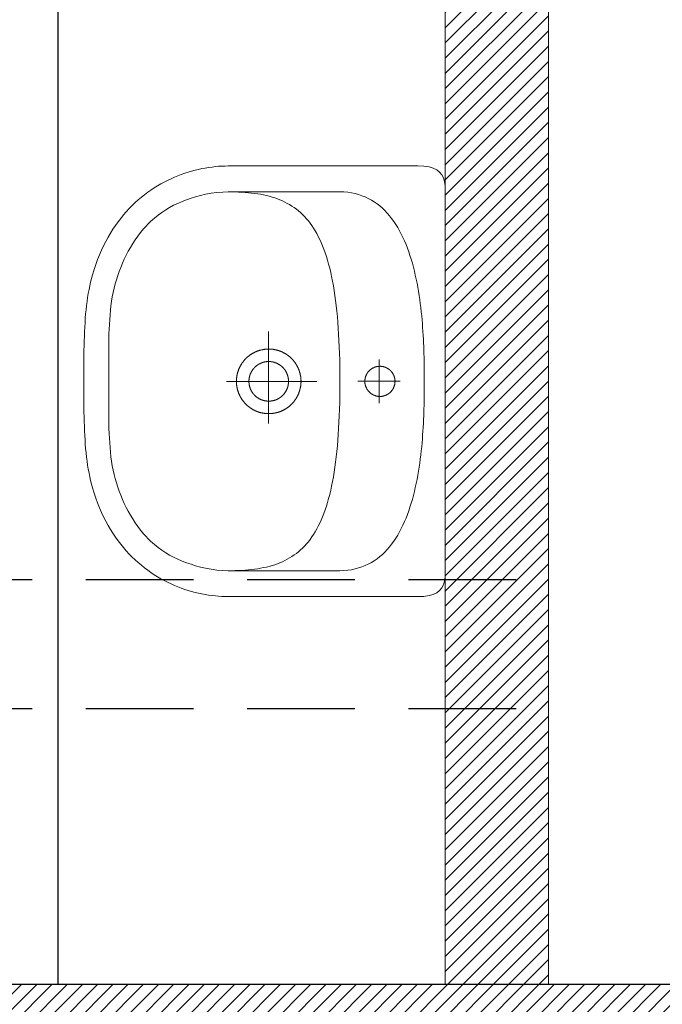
# Model space of a CAD drawing. Header units: inches. Extents: x 27484 to 71626, y -45113 to 39.
# Tile 8 of 256: x 33737 to 33812, y -40255 to -40141. Entities that reach past the tile are written whole.
import ezdxf

# ---------------------------------------------------------------- set-up
doc = ezdxf.new("R2010")
doc.units = ezdxf.units.IN
doc.header["$LTSCALE"] = 50
doc.header["$MEASUREMENT"] = 0
doc.linetypes.add('DASHED', pattern=[0.75, 0.5, -0.25])
for name, color, linetype, lineweight in [('A-ARMATURA', 45, 'Continuous', 5), ('A-SCIANY', 5, 'Continuous', 18), ('A-ść. istn.', 8, 'Continuous', 0)]:
    doc.layers.add(name, color=color, linetype=linetype, lineweight=lineweight)
doc.layers.add('A-rdzenie zelbetowe', color=6, linetype='Continuous')
doc.layers.add('rz_wentylacja', color=10, linetype='Continuous')

# ---------------------------------------------------------------- blocks, each defined once
blk = doc.blocks.new('A$C3A7D2EB8')
at = {"layer": 'A-ARMATURA'}
for p, q in [((22.71, 16.63), (22.71, 16.63)), ((1.75, 12.95), (1.75, 12.95)), ((2.3, 0.03), (2.3, 0.03)), ((3.75, 0.03), (3.75, 0.03))]:
    blk.add_line(p, q, dxfattribs=at)
for points in [[(-0.01, -21.47), (-0.62, -21.46), (-1.23, -21.46), (-1.83, -21.46), (-2.42, -21.46), (-3, -21.45), (-3.57, -21.44), (-4.14, -21.43), (-4.69, -21.41), (-5.23, -21.39), (-5.77, -21.37), (-6.3, -21.34), (-6.82, -21.31), (-7.33, -21.28), (-7.83, -21.24), (-8.32, -21.19), (-8.8, -21.13), (-9.28, -21.07), (-9.75, -21.01), (-10.21, -20.93), (-10.66, -20.85), (-11.1, -20.76), (-11.53, -20.67), (-11.96, -20.56), (-12.38, -20.45), (-12.38, -20.45), (-12.98, -20.26), (-13.57, -20.07), (-14.14, -19.86), (-14.69, -19.64), (-15.22, -19.41), (-15.74, -19.16), (-16.25, -18.91), (-16.73, -18.64), (-17.2, -18.37), (-17.66, -18.08), (-18.1, -17.78), (-18.52, -17.48), (-18.93, -17.17), (-19.32, -16.85), (-19.7, -16.52), (-20.06, -16.18), (-20.41, -15.84), (-20.75, -15.49), (-21.07, -15.13), (-21.38, -14.77), (-21.67, -14.4), (-21.95, -14.03), (-22.21, -13.65), (-22.46, -13.27), (-22.7, -12.89), (-22.93, -12.5), (-23.14, -12.11), (-23.34, -11.72), (-23.53, -11.32), (-23.71, -10.92), (-23.87, -10.53), (-24.02, -10.13), (-24.16, -9.73), (-24.29, -9.33), (-24.41, -8.93), (-24.52, -8.53), (-24.61, -8.13), (-24.7, -7.73), (-24.77, -7.34), (-24.84, -6.95), (-24.89, -6.56), (-24.93, -6.17), (-24.97, -5.79), (-24.99, -5.41), (-25, -5.03), (-25.01, -4.67), (-25.01, -4.67), (-25.01, 17.36), (-24.98, 18.05), (-24.9, 18.65), (-24.76, 19.14), (-24.57, 19.55), (-24.31, 19.88), (-24, 20.13), (-23.63, 20.32), (-23.19, 20.44), (-22.69, 20.51), (-22.13, 20.53), (-0.01, 20.53), (22.12, 20.53), (22.68, 20.51), (23.18, 20.44), (23.61, 20.32), (23.99, 20.13), (24.3, 19.88), (24.55, 19.55), (24.75, 19.14), (24.88, 18.65), (24.97, 18.05), (24.99, 17.36), (24.99, -4.67), (24.99, -5.03), (24.97, -5.41), (24.95, -5.79), (24.92, -6.17), (24.87, -6.56), (24.82, -6.95), (24.76, -7.34), (24.68, -7.73), (24.6, -8.13), (24.5, -8.53), (24.4, -8.93), (24.28, -9.33), (24.15, -9.73), (24.01, -10.13), (23.86, -10.53), (23.69, -10.92), (23.52, -11.32), (23.33, -11.72), (23.13, -12.11), (22.91, -12.5), (22.69, -12.89), (22.45, -13.27), (22.2, -13.65), (21.93, -14.03), (21.65, -14.4), (21.36, -14.77), (21.05, -15.13), (20.73, -15.49), (20.4, -15.84), (20.05, -16.18), (19.69, -16.52), (19.31, -16.85), (18.91, -17.17), (18.51, -17.48), (18.08, -17.78), (17.64, -18.08), (17.19, -18.37), (16.72, -18.64), (16.23, -18.91), (15.73, -19.16), (15.21, -19.41), (14.67, -19.64), (14.12, -19.86), (13.55, -20.07), (12.97, -20.26), (12.36, -20.45), (12.36, -20.45), (11.94, -20.56), (11.52, -20.67), (11.08, -20.76), (10.64, -20.85), (10.19, -20.93), (9.73, -21.01), (9.26, -21.07), (8.79, -21.13), (8.3, -21.19), (7.81, -21.24), (7.31, -21.28), (6.8, -21.31), (6.28, -21.34), (5.75, -21.37), (5.22, -21.39), (4.67, -21.41), (4.12, -21.43), (3.56, -21.44), (2.99, -21.45), (2.41, -21.46), (1.82, -21.46), (1.22, -21.46), (0.61, -21.46), (-0.01, -21.47)], [(-0.01, -18.53), (0.52, -18.54), (1.05, -18.54), (1.59, -18.54), (2.14, -18.55), (2.69, -18.55), (3.24, -18.55), (3.8, -18.55), (4.36, -18.55), (4.92, -18.54), (5.48, -18.53), (6.04, -18.51), (6.6, -18.48), (7.15, -18.45), (7.69, -18.41), (8.23, -18.36), (8.76, -18.3), (9.28, -18.23), (9.79, -18.15), (10.3, -18.05), (10.8, -17.93), (11.29, -17.81), (11.78, -17.67), (12.27, -17.52), (12.75, -17.35), (13.23, -17.17), (13.7, -16.97), (14.17, -16.76), (14.63, -16.54), (15.08, -16.3), (15.54, -16.04), (15.98, -15.77), (16.42, -15.48), (16.85, -15.17), (17.28, -14.85), (17.71, -14.51), (18.56, -13.69), (18.93, -13.26), (19.28, -12.83), (19.6, -12.39), (19.9, -11.94), (20.17, -11.49), (20.42, -11.02), (20.65, -10.54), (20.87, -10.04), (21.06, -9.53), (21.24, -9), (21.41, -8.46), (21.56, -7.9), (21.7, -7.32), (21.82, -6.65), (21.91, -5.99), (21.97, -5.32), (21.99, -4.64), (21.99, 8.3), (21.98, 8.76), (21.93, 9.21), (21.87, 9.64), (21.78, 10.06), (21.67, 10.46), (21.55, 10.85), (21.39, 11.23), (21.22, 11.6), (21.03, 11.95), (20.83, 12.29), (20.6, 12.61), (20.35, 12.92), (20.09, 13.23), (19.82, 13.51), (19.52, 13.79), (19.22, 14.06), (18.89, 14.31), (18.56, 14.56), (18.21, 14.79), (17.85, 15.01), (17.48, 15.22), (17.09, 15.43), (16.7, 15.62), (16.29, 15.8), (15.88, 15.98), (15.46, 16.14), (15.03, 16.3), (14.59, 16.44), (14.15, 16.58), (13.7, 16.72), (13.25, 16.84), (12.79, 16.95), (12.32, 17.06), (11.86, 17.16), (11.39, 17.26), (10.91, 17.35), (10.44, 17.43), (9.97, 17.5), (9.49, 17.57), (9.02, 17.64), (8.55, 17.69), (8.07, 17.75), (7.61, 17.8), (7.14, 17.84), (6.68, 17.88), (6.22, 17.91), (5.77, 17.94), (5.32, 17.97), (4.88, 17.99), (4.44, 18.01), (4.02, 18.03), (3.6, 18.05), (3.19, 18.06), (2.79, 18.07), (2.4, 18.08), (2.01, 18.08), (1.65, 18.09), (1.29, 18.09), (0.94, 18.09), (0.61, 18.09), (0.3, 18.09), (-0.01, 18.09), (-0.01, 18.09), (-0.31, 18.09), (-0.63, 18.09), (-0.96, 18.09), (-1.3, 18.09), (-1.66, 18.09), (-2.03, 18.08), (-2.41, 18.08), (-2.8, 18.07), (-3.2, 18.06), (-3.61, 18.05), (-4.03, 18.03), (-4.46, 18.01), (-4.89, 17.99), (-5.34, 17.97), (-5.78, 17.94), (-6.24, 17.91), (-6.69, 17.88), (-7.16, 17.84), (-7.62, 17.8), (-8.09, 17.75), (-8.56, 17.69), (-9.03, 17.64), (-9.51, 17.57), (-9.98, 17.5), (-10.46, 17.43), (-10.93, 17.35), (-11.4, 17.26), (-11.87, 17.16), (-12.34, 17.06), (-12.8, 16.95), (-13.26, 16.84), (-13.72, 16.72), (-14.17, 16.58), (-14.61, 16.44), (-15.05, 16.3), (-15.47, 16.14), (-15.9, 15.98), (-16.31, 15.8), (-16.71, 15.62), (-17.11, 15.43), (-17.49, 15.22), (-17.86, 15.01), (-18.23, 14.79), (-18.57, 14.56), (-18.91, 14.31), (-19.23, 14.06), (-19.54, 13.79), (-19.83, 13.51), (-20.11, 13.23), (-20.37, 12.92), (-20.61, 12.61), (-20.84, 12.29), (-21.05, 11.95), (-21.24, 11.6), (-21.41, 11.23), (-21.56, 10.85), (-21.69, 10.46), (-21.8, 10.06), (-21.89, 9.64), (-21.95, 9.21), (-21.99, 8.76), (-22.01, 8.3), (-22.01, 8.3), (-22.01, -4.64), (-21.98, -5.32), (-21.92, -5.99), (-21.84, -6.65), (-21.72, -7.32), (-21.58, -7.9), (-21.42, -8.46), (-21.26, -9), (-21.08, -9.53), (-20.88, -10.04), (-20.67, -10.54), (-20.44, -11.02), (-20.19, -11.49), (-19.91, -11.94), (-19.62, -12.39), (-19.3, -12.83), (-18.95, -13.26), (-18.58, -13.69), (-17.72, -14.51), (-17.3, -14.85), (-16.87, -15.17), (-16.44, -15.48), (-16, -15.77), (-15.55, -16.04), (-15.1, -16.3), (-14.64, -16.54), (-14.18, -16.76), (-13.72, -16.97), (-13.24, -17.17), (-12.77, -17.35), (-12.29, -17.52), (-11.8, -17.67), (-11.31, -17.81), (-10.81, -17.93), (-10.31, -18.05), (-9.81, -18.15), (-9.3, -18.23), (-8.78, -18.3), (-8.25, -18.36), (-7.71, -18.41), (-7.16, -18.45), (-6.61, -18.48), (-6.06, -18.51), (-5.5, -18.53), (-4.94, -18.54), (-4.38, -18.55), (-3.82, -18.55), (-3.26, -18.55), (-2.7, -18.55), (-2.15, -18.55), (-1.61, -18.54), (-1.06, -18.54), (-0.53, -18.54)], [(1.75, 12.94), (1.75, 12.97), (1.75, 12.99), (1.75, 13.01), (1.75, 13.04), (1.75, 13.06), (1.74, 13.08), (1.74, 13.11), (1.74, 13.13), (1.74, 13.15), (1.74, 13.17), (1.73, 13.2), (1.73, 13.22), (1.72, 13.24), (1.72, 13.26), (1.72, 13.29), (1.71, 13.31), (1.71, 13.33), (1.7, 13.35), (1.7, 13.38), (1.69, 13.4), (1.68, 13.42), (1.68, 13.44), (1.67, 13.46), (1.66, 13.49), (1.66, 13.51), (1.65, 13.53), (1.64, 13.55), (1.63, 13.57), (1.63, 13.59), (1.62, 13.61), (1.61, 13.64), (1.6, 13.66), (1.59, 13.68), (1.58, 13.7), (1.57, 13.72), (1.56, 13.74), (1.55, 13.76), (1.54, 13.78), (1.53, 13.8), (1.52, 13.82), (1.5, 13.84), (1.49, 13.86), (1.48, 13.88), (1.47, 13.9), (1.46, 13.92), (1.44, 13.94), (1.43, 13.96), (1.42, 13.97), (1.4, 13.99), (1.39, 14.01), (1.38, 14.03), (1.36, 14.05), (1.35, 14.06), (1.33, 14.08), (1.32, 14.1), (1.3, 14.12), (1.29, 14.13), (1.27, 14.15), (1.25, 14.17), (1.24, 14.18), (1.22, 14.2), (1.21, 14.21), (1.19, 14.23), (1.17, 14.25), (1.16, 14.26), (1.14, 14.28), (1.12, 14.29), (1.1, 14.31), (1.08, 14.32), (1.07, 14.33), (1.05, 14.35), (1.03, 14.36), (1.01, 14.37), (0.99, 14.39), (0.97, 14.4), (0.95, 14.41), (0.94, 14.43), (0.92, 14.44), (0.9, 14.45), (0.88, 14.46), (0.86, 14.47), (0.84, 14.48), (0.82, 14.49), (0.8, 14.51), (0.78, 14.52), (0.76, 14.53), (0.73, 14.54), (0.71, 14.54), (0.69, 14.55), (0.67, 14.56), (0.65, 14.57), (0.63, 14.58), (0.61, 14.59), (0.59, 14.6), (0.56, 14.6), (0.54, 14.61), (0.52, 14.62), (0.5, 14.62), (0.48, 14.63), (0.45, 14.64), (0.43, 14.64), (0.41, 14.65), (0.39, 14.65), (0.37, 14.66), (0.34, 14.66), (0.32, 14.67), (0.3, 14.67), (0.28, 14.68), (0.25, 14.68), (0.23, 14.68), (0.21, 14.68), (0.18, 14.69), (0.16, 14.69), (0.14, 14.69), (0.12, 14.69), (0.09, 14.69), (0.07, 14.7), (0.05, 14.7), (0.02, 14.7), (0, 14.7), (-0.02, 14.7), (-0.04, 14.7), (-0.07, 14.7), (-0.09, 14.69), (-0.11, 14.69), (-0.14, 14.69), (-0.16, 14.69), (-0.18, 14.69), (-0.2, 14.69), (-0.23, 14.68), (-0.25, 14.68), (-0.27, 14.68), (-0.29, 14.67), (-0.32, 14.67), (-0.34, 14.66), (-0.36, 14.66), (-0.38, 14.65), (-0.41, 14.65), (-0.43, 14.64), (-0.45, 14.64), (-0.47, 14.63), (-0.5, 14.63), (-0.52, 14.62), (-0.54, 14.61), (-0.56, 14.6), (-0.58, 14.6), (-0.6, 14.59), (-0.63, 14.58), (-0.65, 14.57), (-0.67, 14.56), (-0.69, 14.56), (-0.71, 14.55), (-0.73, 14.54), (-0.75, 14.53), (-0.77, 14.52), (-0.79, 14.51), (-0.81, 14.5), (-0.83, 14.49), (-0.85, 14.47), (-0.87, 14.46), (-0.89, 14.45), (-0.91, 14.44), (-0.93, 14.43), (-0.95, 14.42), (-0.97, 14.4), (-0.99, 14.39), (-1.01, 14.38), (-1.03, 14.36), (-1.05, 14.35), (-1.06, 14.34), (-1.08, 14.32), (-1.1, 14.31), (-1.12, 14.29), (-1.13, 14.28), (-1.15, 14.26), (-1.17, 14.25), (-1.19, 14.23), (-1.2, 14.22), (-1.22, 14.2), (-1.24, 14.19), (-1.25, 14.17), (-1.27, 14.15), (-1.28, 14.14), (-1.3, 14.12), (-1.31, 14.1), (-1.33, 14.09), (-1.34, 14.07), (-1.36, 14.05), (-1.37, 14.03), (-1.39, 14.01), (-1.4, 14), (-1.41, 13.98), (-1.43, 13.96), (-1.44, 13.94), (-1.45, 13.92), (-1.47, 13.9), (-1.48, 13.88), (-1.49, 13.86), (-1.5, 13.84), (-1.51, 13.82), (-1.53, 13.8), (-1.54, 13.78), (-1.55, 13.76), (-1.56, 13.74), (-1.57, 13.72), (-1.58, 13.7), (-1.59, 13.68), (-1.6, 13.66), (-1.61, 13.64), (-1.62, 13.62), (-1.62, 13.6), (-1.63, 13.58), (-1.64, 13.55), (-1.65, 13.53), (-1.66, 13.51), (-1.66, 13.49), (-1.67, 13.47), (-1.68, 13.45), (-1.68, 13.42), (-1.69, 13.4), (-1.7, 13.38), (-1.7, 13.36), (-1.71, 13.34), (-1.71, 13.31), (-1.72, 13.29), (-1.72, 13.27), (-1.72, 13.25), (-1.73, 13.22), (-1.73, 13.2), (-1.73, 13.18), (-1.74, 13.15), (-1.74, 13.13), (-1.74, 13.11), (-1.74, 13.09), (-1.75, 13.06), (-1.75, 13.04), (-1.75, 13.02), (-1.75, 13), (-1.75, 12.97), (-1.75, 12.95), (-1.75, 12.93), (-1.75, 12.9), (-1.75, 12.88), (-1.75, 12.86), (-1.75, 12.83), (-1.74, 12.81), (-1.74, 12.79), (-1.74, 12.77), (-1.74, 12.74), (-1.74, 12.72), (-1.73, 12.7), (-1.73, 12.68), (-1.73, 12.65), (-1.72, 12.63), (-1.72, 12.61), (-1.71, 12.59), (-1.71, 12.56), (-1.7, 12.54), (-1.7, 12.52), (-1.69, 12.5), (-1.68, 12.47), (-1.68, 12.45), (-1.67, 12.43), (-1.67, 12.41), (-1.66, 12.39), (-1.65, 12.37), (-1.64, 12.34), (-1.63, 12.32), (-1.63, 12.3), (-1.62, 12.28), (-1.61, 12.26), (-1.6, 12.24), (-1.59, 12.22), (-1.58, 12.2), (-1.57, 12.18), (-1.56, 12.15), (-1.55, 12.13), (-1.54, 12.11), (-1.53, 12.09), (-1.52, 12.07), (-1.51, 12.05), (-1.49, 12.03), (-1.48, 12.02), (-1.47, 12), (-1.46, 11.98), (-1.44, 11.96), (-1.43, 11.94), (-1.42, 11.92), (-1.4, 11.9), (-1.39, 11.88), (-1.38, 11.87), (-1.36, 11.85), (-1.35, 11.83), (-1.33, 11.81), (-1.32, 11.79), (-1.3, 11.78), (-1.29, 11.76), (-1.27, 11.74), (-1.26, 11.73), (-1.24, 11.71), (-1.22, 11.7), (-1.21, 11.68), (-1.19, 11.66), (-1.17, 11.65), (-1.16, 11.63), (-1.14, 11.62), (-1.12, 11.6), (-1.1, 11.59), (-1.09, 11.57), (-1.07, 11.56), (-1.05, 11.55), (-1.03, 11.53), (-1.01, 11.52), (-0.99, 11.51), (-0.97, 11.49), (-0.96, 11.48), (-0.94, 11.47), (-0.92, 11.46), (-0.9, 11.44), (-0.88, 11.43), (-0.86, 11.42), (-0.84, 11.41), (-0.82, 11.4), (-0.8, 11.39), (-0.78, 11.38), (-0.76, 11.37), (-0.73, 11.36), (-0.71, 11.35), (-0.69, 11.34), (-0.67, 11.33), (-0.65, 11.32), (-0.63, 11.31), (-0.61, 11.31), (-0.59, 11.3), (-0.56, 11.29), (-0.54, 11.28), (-0.52, 11.28), (-0.5, 11.27), (-0.48, 11.26), (-0.46, 11.26), (-0.43, 11.25), (-0.41, 11.25), (-0.39, 11.24), (-0.37, 11.24), (-0.34, 11.23), (-0.32, 11.23), (-0.3, 11.22), (-0.28, 11.22), (-0.25, 11.22), (-0.23, 11.21), (-0.21, 11.21), (-0.19, 11.21), (-0.16, 11.2), (-0.14, 11.2), (-0.12, 11.2), (-0.09, 11.2), (-0.07, 11.2), (-0.05, 11.2), (-0.03, 11.2), (0, 11.2), (0.02, 11.2), (0.04, 11.2), (0.07, 11.2), (0.09, 11.2), (0.11, 11.2), (0.13, 11.2), (0.16, 11.2), (0.18, 11.21), (0.2, 11.21), (0.23, 11.21), (0.25, 11.21), (0.27, 11.22), (0.29, 11.22), (0.32, 11.23), (0.34, 11.23), (0.36, 11.23), (0.38, 11.24), (0.41, 11.24), (0.43, 11.25), (0.45, 11.26), (0.47, 11.26), (0.49, 11.27), (0.52, 11.28), (0.54, 11.28), (0.56, 11.29), (0.58, 11.3), (0.6, 11.3), (0.62, 11.31), (0.65, 11.32), (0.67, 11.33), (0.69, 11.34), (0.71, 11.35), (0.73, 11.36), (0.75, 11.37), (0.77, 11.38), (0.79, 11.39), (0.81, 11.4), (0.83, 11.41), (0.85, 11.42), (0.87, 11.43), (0.89, 11.44), (0.91, 11.45), (0.93, 11.47), (0.95, 11.48), (0.97, 11.49), (0.99, 11.5), (1.01, 11.52), (1.03, 11.53), (1.04, 11.54), (1.06, 11.56), (1.08, 11.57), (1.1, 11.59), (1.12, 11.6), (1.13, 11.61), (1.15, 11.63), (1.17, 11.65), (1.19, 11.66), (1.2, 11.68), (1.22, 11.69), (1.24, 11.71), (1.25, 11.72), (1.27, 11.74), (1.28, 11.76), (1.3, 11.77), (1.31, 11.79), (1.33, 11.81), (1.34, 11.83), (1.36, 11.84), (1.37, 11.86), (1.39, 11.88), (1.4, 11.9), (1.41, 11.92), (1.43, 11.94), (1.44, 11.95), (1.45, 11.97), (1.47, 11.99), (1.48, 12.01), (1.49, 12.03), (1.5, 12.05), (1.51, 12.07), (1.53, 12.09), (1.54, 12.11), (1.55, 12.13), (1.56, 12.15), (1.57, 12.17), (1.58, 12.19), (1.59, 12.21), (1.6, 12.23), (1.61, 12.25), (1.62, 12.28), (1.62, 12.3), (1.63, 12.32), (1.64, 12.34), (1.65, 12.36), (1.66, 12.38), (1.66, 12.4), (1.67, 12.43), (1.68, 12.45), (1.68, 12.47), (1.69, 12.49), (1.7, 12.51), (1.7, 12.54), (1.71, 12.56), (1.71, 12.58), (1.72, 12.6), (1.72, 12.63), (1.72, 12.65), (1.73, 12.67), (1.73, 12.69), (1.73, 12.72), (1.74, 12.74), (1.74, 12.76), (1.74, 12.78), (1.74, 12.81), (1.75, 12.83), (1.75, 12.85), (1.75, 12.88), (1.75, 12.9), (1.75, 12.92), (1.75, 12.94)], [(3.75, 0.02), (3.75, 0.06), (3.75, 0.09), (3.75, 0.12), (3.75, 0.16), (3.75, 0.19), (3.74, 0.22), (3.74, 0.26), (3.74, 0.29), (3.74, 0.32), (3.74, 0.36), (3.73, 0.39), (3.73, 0.42), (3.73, 0.46), (3.72, 0.49), (3.72, 0.52), (3.71, 0.56), (3.71, 0.59), (3.7, 0.62), (3.7, 0.66), (3.69, 0.69), (3.68, 0.72), (3.68, 0.76), (3.67, 0.79), (3.66, 0.82), (3.66, 0.85), (3.65, 0.89), (3.64, 0.92), (3.63, 0.95), (3.63, 0.99), (3.62, 1.02), (3.61, 1.05), (3.6, 1.08), (3.59, 1.11), (3.58, 1.15), (3.57, 1.18), (3.56, 1.21), (3.55, 1.24), (3.54, 1.27), (3.53, 1.31), (3.51, 1.34), (3.5, 1.37), (3.49, 1.4), (3.48, 1.43), (3.46, 1.46), (3.45, 1.49), (3.44, 1.52), (3.42, 1.55), (3.41, 1.59), (3.4, 1.62), (3.38, 1.65), (3.37, 1.68), (3.35, 1.71), (3.34, 1.74), (3.32, 1.77), (3.31, 1.8), (3.29, 1.83), (3.27, 1.85), (3.26, 1.88), (3.24, 1.91), (3.22, 1.94), (3.21, 1.97), (3.19, 2), (3.17, 2.03), (3.15, 2.06), (3.14, 2.08), (3.12, 2.11), (3.1, 2.14), (3.08, 2.17), (3.06, 2.19), (3.04, 2.22), (3.02, 2.25), (3, 2.28), (2.98, 2.3), (2.96, 2.33), (2.94, 2.36), (2.92, 2.38), (2.9, 2.41), (2.88, 2.43), (2.85, 2.46), (2.83, 2.49), (2.81, 2.51), (2.79, 2.54), (2.76, 2.56), (2.74, 2.59), (2.72, 2.61), (2.7, 2.63), (2.67, 2.66), (2.65, 2.68), (2.63, 2.71), (2.6, 2.73), (2.58, 2.75), (2.55, 2.77), (2.53, 2.8), (2.5, 2.82), (2.48, 2.84), (2.45, 2.86), (2.43, 2.89), (2.4, 2.91), (2.38, 2.93), (2.35, 2.95), (2.32, 2.97), (2.3, 2.99), (2.27, 3.01), (2.24, 3.03), (2.22, 3.05), (2.19, 3.07), (2.16, 3.09), (2.13, 3.11), (2.11, 3.13), (2.08, 3.15), (2.05, 3.17), (2.02, 3.19), (1.99, 3.2), (1.97, 3.22), (1.94, 3.24), (1.91, 3.26), (1.88, 3.27), (1.85, 3.29), (1.82, 3.31), (1.79, 3.32), (1.76, 3.34), (1.73, 3.35), (1.7, 3.37), (1.67, 3.38), (1.64, 3.4), (1.61, 3.41), (1.58, 3.43), (1.55, 3.44), (1.52, 3.46), (1.49, 3.47), (1.46, 3.48), (1.43, 3.49), (1.4, 3.51), (1.37, 3.52), (1.33, 3.53), (1.3, 3.54), (1.27, 3.56), (1.24, 3.57), (1.21, 3.58), (1.18, 3.59), (1.14, 3.6), (1.11, 3.61), (1.08, 3.62), (1.05, 3.63), (1.02, 3.64), (0.98, 3.65), (0.95, 3.65), (0.92, 3.66), (0.89, 3.67), (0.85, 3.68), (0.82, 3.69), (0.79, 3.69), (0.75, 3.7), (0.72, 3.71), (0.69, 3.71), (0.66, 3.72), (0.62, 3.73), (0.59, 3.73), (0.56, 3.74), (0.52, 3.74), (0.49, 3.75), (0.46, 3.75), (0.42, 3.75), (0.39, 3.76), (0.36, 3.76), (0.32, 3.76), (0.29, 3.77), (0.26, 3.77), (0.22, 3.77), (0.19, 3.77), (0.16, 3.77), (0.12, 3.78), (0.09, 3.78), (0.05, 3.78), (0.02, 3.78), (-0.01, 3.78), (-0.05, 3.78), (-0.08, 3.78), (-0.11, 3.78), (-0.15, 3.77), (-0.18, 3.77), (-0.21, 3.77), (-0.25, 3.77), (-0.28, 3.77), (-0.31, 3.76), (-0.35, 3.76), (-0.38, 3.76), (-0.41, 3.75), (-0.45, 3.75), (-0.48, 3.75), (-0.51, 3.74), (-0.55, 3.74), (-0.58, 3.73), (-0.61, 3.73), (-0.65, 3.72), (-0.68, 3.72), (-0.71, 3.71), (-0.75, 3.7), (-0.78, 3.7), (-0.81, 3.69), (-0.84, 3.68), (-0.88, 3.67), (-0.91, 3.67), (-0.94, 3.66), (-0.97, 3.65), (-1.01, 3.64), (-1.04, 3.63), (-1.07, 3.62), (-1.1, 3.61), (-1.14, 3.6), (-1.17, 3.59), (-1.2, 3.58), (-1.23, 3.57), (-1.26, 3.56), (-1.29, 3.55), (-1.33, 3.54), (-1.36, 3.52), (-1.39, 3.51), (-1.42, 3.5), (-1.45, 3.49), (-1.48, 3.47), (-1.51, 3.46), (-1.54, 3.45), (-1.57, 3.43), (-1.6, 3.42), (-1.63, 3.4), (-1.66, 3.39), (-1.69, 3.37), (-1.72, 3.36), (-1.75, 3.34), (-1.78, 3.33), (-1.81, 3.31), (-1.84, 3.29), (-1.87, 3.28), (-1.9, 3.26), (-1.93, 3.24), (-1.96, 3.23), (-1.99, 3.21), (-2.01, 3.19), (-2.04, 3.17), (-2.07, 3.15), (-2.1, 3.13), (-2.13, 3.12), (-2.15, 3.1), (-2.18, 3.08), (-2.21, 3.06), (-2.24, 3.04), (-2.26, 3.02), (-2.29, 3), (-2.32, 2.98), (-2.34, 2.96), (-2.37, 2.93), (-2.39, 2.91), (-2.42, 2.89), (-2.45, 2.87), (-2.47, 2.85), (-2.5, 2.83), (-2.52, 2.8), (-2.55, 2.78), (-2.57, 2.76), (-2.59, 2.73), (-2.62, 2.71), (-2.64, 2.69), (-2.67, 2.66), (-2.69, 2.64), (-2.71, 2.62), (-2.74, 2.59), (-2.76, 2.57), (-2.78, 2.54), (-2.8, 2.52), (-2.83, 2.49), (-2.85, 2.47), (-2.87, 2.44), (-2.89, 2.42), (-2.91, 2.39), (-2.93, 2.36), (-2.95, 2.34), (-2.97, 2.31), (-3, 2.28), (-3.02, 2.26), (-3.03, 2.23), (-3.05, 2.2), (-3.07, 2.18), (-3.09, 2.15), (-3.11, 2.12), (-3.13, 2.09), (-3.15, 2.06), (-3.17, 2.04), (-3.18, 2.01), (-3.2, 1.98), (-3.22, 1.95), (-3.24, 1.92), (-3.25, 1.89), (-3.27, 1.86), (-3.29, 1.83), (-3.3, 1.8), (-3.32, 1.77), (-3.33, 1.74), (-3.35, 1.71), (-3.36, 1.68), (-3.38, 1.65), (-3.39, 1.62), (-3.41, 1.59), (-3.42, 1.56), (-3.43, 1.53), (-3.45, 1.5), (-3.46, 1.47), (-3.47, 1.44), (-3.49, 1.41), (-3.5, 1.38), (-3.51, 1.35), (-3.52, 1.31), (-3.53, 1.28), (-3.54, 1.25), (-3.56, 1.22), (-3.57, 1.19), (-3.58, 1.16), (-3.59, 1.12), (-3.6, 1.09), (-3.61, 1.06), (-3.61, 1.03), (-3.62, 0.99), (-3.63, 0.96), (-3.64, 0.93), (-3.65, 0.9), (-3.66, 0.86), (-3.66, 0.83), (-3.67, 0.8), (-3.68, 0.77), (-3.68, 0.73), (-3.69, 0.7), (-3.7, 0.67), (-3.7, 0.63), (-3.71, 0.6), (-3.71, 0.57), (-3.72, 0.53), (-3.72, 0.5), (-3.72, 0.47), (-3.73, 0.43), (-3.73, 0.4), (-3.73, 0.37), (-3.74, 0.33), (-3.74, 0.3), (-3.74, 0.27), (-3.74, 0.23), (-3.75, 0.2), (-3.75, 0.17), (-3.75, 0.13), (-3.75, 0.1), (-3.75, 0.07), (-3.75, 0.03), (-3.75, 0), (-3.75, -0.04), (-3.75, -0.07), (-3.75, -0.1), (-3.75, -0.14), (-3.74, -0.17), (-3.74, -0.2), (-3.74, -0.24), (-3.74, -0.27), (-3.74, -0.3), (-3.73, -0.34), (-3.73, -0.37), (-3.73, -0.4), (-3.72, -0.44), (-3.72, -0.47), (-3.71, -0.5), (-3.71, -0.54), (-3.7, -0.57), (-3.7, -0.6), (-3.69, -0.64), (-3.68, -0.67), (-3.68, -0.7), (-3.67, -0.73), (-3.66, -0.77), (-3.66, -0.8), (-3.65, -0.83), (-3.64, -0.87), (-3.63, -0.9), (-3.63, -0.93), (-3.62, -0.96), (-3.61, -1), (-3.6, -1.03), (-3.59, -1.06), (-3.58, -1.09), (-3.57, -1.12), (-3.56, -1.16), (-3.55, -1.19), (-3.54, -1.22), (-3.53, -1.25), (-3.51, -1.28), (-3.5, -1.31), (-3.49, -1.35), (-3.48, -1.38), (-3.46, -1.41), (-3.45, -1.44), (-3.44, -1.47), (-3.43, -1.5), (-3.41, -1.53), (-3.4, -1.56), (-3.38, -1.59), (-3.37, -1.62), (-3.35, -1.65), (-3.34, -1.68), (-3.32, -1.71), (-3.31, -1.74), (-3.29, -1.77), (-3.27, -1.8), (-3.26, -1.83), (-3.24, -1.86), (-3.22, -1.89), (-3.21, -1.92), (-3.19, -1.94), (-3.17, -1.97), (-3.15, -2), (-3.14, -2.03), (-3.12, -2.06), (-3.1, -2.09), (-3.08, -2.11), (-3.06, -2.14), (-3.04, -2.17), (-3.02, -2.19), (-3, -2.22), (-2.98, -2.25), (-2.96, -2.28), (-2.94, -2.3), (-2.92, -2.33), (-2.9, -2.35), (-2.88, -2.38), (-2.85, -2.41), (-2.83, -2.43), (-2.81, -2.46), (-2.79, -2.48), (-2.77, -2.51), (-2.74, -2.53), (-2.72, -2.55), (-2.7, -2.58), (-2.67, -2.6), (-2.65, -2.63), (-2.63, -2.65), (-2.6, -2.67), (-2.58, -2.7), (-2.55, -2.72), (-2.53, -2.74), (-2.5, -2.77), (-2.48, -2.79), (-2.45, -2.81), (-2.43, -2.83), (-2.4, -2.85), (-2.38, -2.87), (-2.35, -2.9), (-2.32, -2.92), (-2.3, -2.94), (-2.27, -2.96), (-2.24, -2.98), (-2.22, -3), (-2.19, -3.02), (-2.16, -3.04), (-2.13, -3.06), (-2.11, -3.08), (-2.08, -3.09), (-2.05, -3.11), (-2.02, -3.13), (-1.99, -3.15), (-1.97, -3.17), (-1.94, -3.18), (-1.91, -3.2), (-1.88, -3.22), (-1.85, -3.23), (-1.82, -3.25), (-1.79, -3.27), (-1.76, -3.28), (-1.73, -3.3), (-1.7, -3.31), (-1.67, -3.33), (-1.64, -3.34), (-1.61, -3.36), (-1.58, -3.37), (-1.55, -3.39), (-1.52, -3.4), (-1.49, -3.41), (-1.46, -3.43), (-1.43, -3.44), (-1.4, -3.45), (-1.37, -3.47), (-1.33, -3.48), (-1.3, -3.49), (-1.27, -3.5), (-1.24, -3.51), (-1.21, -3.52), (-1.18, -3.53), (-1.14, -3.54), (-1.11, -3.55), (-1.08, -3.56), (-1.05, -3.57), (-1.02, -3.58), (-0.98, -3.59), (-0.95, -3.6), (-0.92, -3.61), (-0.89, -3.62), (-0.85, -3.62), (-0.82, -3.63), (-0.79, -3.64), (-0.75, -3.65), (-0.72, -3.65), (-0.69, -3.66), (-0.66, -3.66), (-0.62, -3.67), (-0.59, -3.68), (-0.56, -3.68), (-0.52, -3.69), (-0.49, -3.69), (-0.46, -3.69), (-0.42, -3.7), (-0.39, -3.7), (-0.36, -3.71), (-0.32, -3.71), (-0.29, -3.71), (-0.26, -3.71), (-0.22, -3.72), (-0.19, -3.72), (-0.16, -3.72), (-0.12, -3.72), (-0.09, -3.72), (-0.06, -3.72), (-0.02, -3.72), (0.01, -3.72), (0.05, -3.72), (0.08, -3.72), (0.11, -3.72), (0.15, -3.72), (0.18, -3.72), (0.21, -3.72), (0.25, -3.71), (0.28, -3.71), (0.31, -3.71), (0.35, -3.71), (0.38, -3.7), (0.41, -3.7), (0.45, -3.7), (0.48, -3.69), (0.51, -3.69), (0.55, -3.68), (0.58, -3.68), (0.61, -3.67), (0.65, -3.67), (0.68, -3.66), (0.71, -3.65), (0.75, -3.65), (0.78, -3.64), (0.81, -3.63), (0.84, -3.63), (0.88, -3.62), (0.91, -3.61), (0.94, -3.6), (0.97, -3.59), (1.01, -3.59), (1.04, -3.58), (1.07, -3.57), (1.1, -3.56), (1.13, -3.55), (1.17, -3.54), (1.2, -3.53), (1.23, -3.52), (1.26, -3.5), (1.29, -3.49), (1.33, -3.48), (1.36, -3.47), (1.39, -3.46), (1.42, -3.44), (1.45, -3.43), (1.48, -3.42), (1.51, -3.4), (1.54, -3.39), (1.57, -3.38), (1.6, -3.36), (1.63, -3.35), (1.66, -3.33), (1.69, -3.32), (1.72, -3.3), (1.75, -3.29), (1.78, -3.27), (1.81, -3.26), (1.84, -3.24), (1.87, -3.22), (1.9, -3.21), (1.93, -3.19), (1.96, -3.17), (1.99, -3.15), (2.01, -3.14), (2.04, -3.12), (2.07, -3.1), (2.1, -3.08), (2.13, -3.06), (2.15, -3.04), (2.18, -3.02), (2.21, -3), (2.24, -2.98), (2.26, -2.96), (2.29, -2.94), (2.32, -2.92), (2.34, -2.9), (2.37, -2.88), (2.39, -2.86), (2.42, -2.84), (2.44, -2.82), (2.47, -2.79), (2.5, -2.77), (2.52, -2.75), (2.55, -2.73), (2.57, -2.7), (2.59, -2.68), (2.62, -2.66), (2.64, -2.63), (2.67, -2.61), (2.69, -2.59), (2.71, -2.56), (2.74, -2.54), (2.76, -2.51), (2.78, -2.49), (2.8, -2.46), (2.83, -2.44), (2.85, -2.41), (2.87, -2.39), (2.89, -2.36), (2.91, -2.34), (2.93, -2.31), (2.95, -2.28), (2.97, -2.26), (2.99, -2.23), (3.01, -2.2), (3.03, -2.18), (3.05, -2.15), (3.07, -2.12), (3.09, -2.09), (3.11, -2.07), (3.13, -2.04), (3.15, -2.01), (3.17, -1.98), (3.18, -1.95), (3.2, -1.92), (3.22, -1.9), (3.24, -1.87), (3.25, -1.84), (3.27, -1.81), (3.29, -1.78), (3.3, -1.75), (3.32, -1.72), (3.33, -1.69), (3.35, -1.66), (3.36, -1.63), (3.38, -1.6), (3.39, -1.57), (3.41, -1.54), (3.42, -1.51), (3.43, -1.48), (3.45, -1.45), (3.46, -1.42), (3.47, -1.39), (3.49, -1.35), (3.5, -1.32), (3.51, -1.29), (3.52, -1.26), (3.53, -1.23), (3.54, -1.2), (3.56, -1.17), (3.57, -1.13), (3.58, -1.1), (3.59, -1.07), (3.6, -1.04), (3.61, -1), (3.61, -0.97), (3.62, -0.94), (3.63, -0.91), (3.64, -0.88), (3.65, -0.84), (3.66, -0.81), (3.66, -0.78), (3.67, -0.74), (3.68, -0.71), (3.68, -0.68), (3.69, -0.65), (3.7, -0.61), (3.7, -0.58), (3.71, -0.55), (3.71, -0.51), (3.72, -0.48), (3.72, -0.45), (3.72, -0.41), (3.73, -0.38), (3.73, -0.35), (3.73, -0.31), (3.74, -0.28), (3.74, -0.25), (3.74, -0.21), (3.74, -0.18), (3.75, -0.15), (3.75, -0.11), (3.75, -0.08), (3.75, -0.05), (3.75, -0.01), (3.75, 0.02)], [(2.3, 0.02), (2.3, 0.05), (2.3, 0.08), (2.3, 0.1), (2.3, 0.13), (2.3, 0.16), (2.29, 0.18), (2.29, 0.21), (2.29, 0.23), (2.29, 0.26), (2.29, 0.29), (2.28, 0.31), (2.28, 0.34), (2.27, 0.36), (2.27, 0.39), (2.27, 0.42), (2.26, 0.44), (2.26, 0.47), (2.25, 0.49), (2.25, 0.52), (2.24, 0.55), (2.23, 0.57), (2.23, 0.6), (2.22, 0.62), (2.21, 0.65), (2.21, 0.67), (2.2, 0.7), (2.19, 0.72), (2.18, 0.75), (2.18, 0.77), (2.17, 0.8), (2.16, 0.82), (2.15, 0.85), (2.14, 0.87), (2.13, 0.9), (2.12, 0.92), (2.11, 0.94), (2.1, 0.97), (2.09, 0.99), (2.08, 1.02), (2.07, 1.04), (2.05, 1.06), (2.04, 1.09), (2.03, 1.11), (2.02, 1.13), (2, 1.16), (1.99, 1.18), (1.98, 1.2), (1.96, 1.22), (1.95, 1.25), (1.94, 1.27), (1.92, 1.29), (1.91, 1.31), (1.89, 1.33), (1.88, 1.36), (1.86, 1.38), (1.85, 1.4), (1.83, 1.42), (1.81, 1.44), (1.8, 1.46), (1.78, 1.48), (1.77, 1.5), (1.75, 1.52), (1.73, 1.54), (1.71, 1.56), (1.7, 1.58), (1.68, 1.6), (1.66, 1.62), (1.64, 1.64), (1.62, 1.66), (1.6, 1.67), (1.59, 1.69), (1.57, 1.71), (1.55, 1.73), (1.53, 1.75), (1.51, 1.76), (1.49, 1.78), (1.47, 1.8), (1.45, 1.81), (1.43, 1.83), (1.41, 1.85), (1.39, 1.86), (1.36, 1.88), (1.34, 1.89), (1.32, 1.91), (1.3, 1.92), (1.28, 1.94), (1.26, 1.95), (1.23, 1.97), (1.21, 1.98), (1.19, 2), (1.17, 2.01), (1.14, 2.02), (1.12, 2.03), (1.1, 2.05), (1.08, 2.06), (1.05, 2.07), (1.03, 2.08), (1.01, 2.1), (0.98, 2.11), (0.96, 2.12), (0.93, 2.13), (0.91, 2.14), (0.89, 2.15), (0.86, 2.16), (0.84, 2.17), (0.81, 2.18), (0.79, 2.19), (0.76, 2.2), (0.74, 2.21), (0.71, 2.21), (0.69, 2.22), (0.66, 2.23), (0.64, 2.24), (0.61, 2.24), (0.59, 2.25), (0.56, 2.26), (0.54, 2.26), (0.51, 2.27), (0.49, 2.28), (0.46, 2.28), (0.43, 2.29), (0.41, 2.29), (0.38, 2.3), (0.36, 2.3), (0.33, 2.3), (0.3, 2.31), (0.28, 2.31), (0.25, 2.31), (0.23, 2.32), (0.2, 2.32), (0.17, 2.32), (0.15, 2.32), (0.12, 2.32), (0.09, 2.33), (0.07, 2.33), (0.04, 2.33), (0.02, 2.33), (-0.01, 2.33), (-0.04, 2.33), (-0.06, 2.33), (-0.09, 2.33), (-0.12, 2.32), (-0.14, 2.32), (-0.17, 2.32), (-0.19, 2.32), (-0.22, 2.32), (-0.25, 2.31), (-0.27, 2.31), (-0.3, 2.31), (-0.32, 2.3), (-0.35, 2.3), (-0.38, 2.3), (-0.4, 2.29), (-0.43, 2.29), (-0.45, 2.28), (-0.48, 2.28), (-0.51, 2.27), (-0.53, 2.26), (-0.56, 2.26), (-0.58, 2.25), (-0.61, 2.25), (-0.63, 2.24), (-0.66, 2.23), (-0.68, 2.22), (-0.71, 2.22), (-0.73, 2.21), (-0.76, 2.2), (-0.78, 2.19), (-0.81, 2.18), (-0.83, 2.17), (-0.86, 2.16), (-0.88, 2.15), (-0.9, 2.14), (-0.93, 2.13), (-0.95, 2.12), (-0.98, 2.11), (-1, 2.1), (-1.02, 2.09), (-1.05, 2.07), (-1.07, 2.06), (-1.09, 2.05), (-1.12, 2.04), (-1.14, 2.02), (-1.16, 2.01), (-1.19, 2), (-1.21, 1.98), (-1.23, 1.97), (-1.25, 1.96), (-1.27, 1.94), (-1.3, 1.93), (-1.32, 1.91), (-1.34, 1.9), (-1.36, 1.88), (-1.38, 1.87), (-1.4, 1.85), (-1.42, 1.83), (-1.44, 1.82), (-1.46, 1.8), (-1.48, 1.78), (-1.5, 1.77), (-1.52, 1.75), (-1.54, 1.73), (-1.56, 1.71), (-1.58, 1.7), (-1.6, 1.68), (-1.62, 1.66), (-1.64, 1.64), (-1.66, 1.62), (-1.67, 1.6), (-1.69, 1.58), (-1.71, 1.57), (-1.73, 1.55), (-1.75, 1.53), (-1.76, 1.51), (-1.78, 1.49), (-1.8, 1.46), (-1.81, 1.44), (-1.83, 1.42), (-1.84, 1.4), (-1.86, 1.38), (-1.87, 1.36), (-1.89, 1.34), (-1.9, 1.32), (-1.92, 1.3), (-1.93, 1.27), (-1.95, 1.25), (-1.96, 1.23), (-1.97, 1.21), (-1.99, 1.18), (-2, 1.16), (-2.01, 1.14), (-2.03, 1.11), (-2.04, 1.09), (-2.05, 1.07), (-2.06, 1.04), (-2.07, 1.02), (-2.09, 1), (-2.1, 0.97), (-2.11, 0.95), (-2.12, 0.93), (-2.13, 0.9), (-2.14, 0.88), (-2.15, 0.85), (-2.16, 0.83), (-2.17, 0.8), (-2.17, 0.78), (-2.18, 0.75), (-2.19, 0.73), (-2.2, 0.7), (-2.21, 0.68), (-2.21, 0.65), (-2.22, 0.63), (-2.23, 0.6), (-2.23, 0.58), (-2.24, 0.55), (-2.25, 0.53), (-2.25, 0.5), (-2.26, 0.47), (-2.26, 0.45), (-2.27, 0.42), (-2.27, 0.4), (-2.27, 0.37), (-2.28, 0.34), (-2.28, 0.32), (-2.28, 0.29), (-2.29, 0.27), (-2.29, 0.24), (-2.29, 0.21), (-2.29, 0.19), (-2.3, 0.16), (-2.3, 0.14), (-2.3, 0.11), (-2.3, 0.08), (-2.3, 0.06), (-2.3, 0.03), (-2.3, 0), (-2.3, -0.02), (-2.3, -0.05), (-2.3, -0.07), (-2.3, -0.1), (-2.29, -0.13), (-2.29, -0.15), (-2.29, -0.18), (-2.29, -0.21), (-2.29, -0.23), (-2.28, -0.26), (-2.28, -0.28), (-2.28, -0.31), (-2.27, -0.34), (-2.27, -0.36), (-2.26, -0.39), (-2.26, -0.41), (-2.25, -0.44), (-2.25, -0.47), (-2.24, -0.49), (-2.23, -0.52), (-2.23, -0.54), (-2.22, -0.57), (-2.21, -0.59), (-2.21, -0.62), (-2.2, -0.64), (-2.19, -0.67), (-2.18, -0.69), (-2.18, -0.72), (-2.17, -0.74), (-2.16, -0.77), (-2.15, -0.79), (-2.14, -0.82), (-2.13, -0.84), (-2.12, -0.87), (-2.11, -0.89), (-2.1, -0.91), (-2.09, -0.94), (-2.08, -0.96), (-2.07, -0.98), (-2.05, -1.01), (-2.04, -1.03), (-2.03, -1.06), (-2.02, -1.08), (-2, -1.1), (-1.99, -1.12), (-1.98, -1.15), (-1.96, -1.17), (-1.95, -1.19), (-1.94, -1.21), (-1.92, -1.24), (-1.91, -1.26), (-1.89, -1.28), (-1.88, -1.3), (-1.86, -1.32), (-1.85, -1.34), (-1.83, -1.36), (-1.82, -1.39), (-1.8, -1.41), (-1.78, -1.43), (-1.77, -1.45), (-1.75, -1.47), (-1.73, -1.49), (-1.71, -1.51), (-1.7, -1.53), (-1.68, -1.55), (-1.66, -1.56), (-1.64, -1.58), (-1.62, -1.6), (-1.61, -1.62), (-1.59, -1.64), (-1.57, -1.66), (-1.55, -1.67), (-1.53, -1.69), (-1.51, -1.71), (-1.49, -1.73), (-1.47, -1.74), (-1.45, -1.76), (-1.43, -1.78), (-1.41, -1.79), (-1.39, -1.81), (-1.37, -1.82), (-1.34, -1.84), (-1.32, -1.85), (-1.3, -1.87), (-1.28, -1.88), (-1.26, -1.9), (-1.24, -1.91), (-1.21, -1.93), (-1.19, -1.94), (-1.17, -1.95), (-1.15, -1.97), (-1.12, -1.98), (-1.1, -1.99), (-1.08, -2.01), (-1.05, -2.02), (-1.03, -2.03), (-1.01, -2.04), (-0.98, -2.05), (-0.96, -2.06), (-0.93, -2.07), (-0.91, -2.09), (-0.89, -2.1), (-0.86, -2.11), (-0.84, -2.11), (-0.81, -2.12), (-0.79, -2.13), (-0.76, -2.14), (-0.74, -2.15), (-0.71, -2.16), (-0.69, -2.17), (-0.66, -2.18), (-0.64, -2.18), (-0.61, -2.19), (-0.59, -2.2), (-0.56, -2.2), (-0.54, -2.21), (-0.51, -2.22), (-0.49, -2.22), (-0.46, -2.23), (-0.43, -2.23), (-0.41, -2.24), (-0.38, -2.24), (-0.36, -2.24), (-0.33, -2.25), (-0.3, -2.25), (-0.28, -2.26), (-0.25, -2.26), (-0.23, -2.26), (-0.2, -2.26), (-0.17, -2.27), (-0.15, -2.27), (-0.12, -2.27), (-0.1, -2.27), (-0.07, -2.27), (-0.04, -2.27), (-0.02, -2.27), (0.01, -2.27), (0.04, -2.27), (0.06, -2.27), (0.09, -2.27), (0.11, -2.27), (0.14, -2.27), (0.17, -2.27), (0.19, -2.26), (0.22, -2.26), (0.25, -2.26), (0.27, -2.26), (0.3, -2.25), (0.32, -2.25), (0.35, -2.25), (0.38, -2.24), (0.4, -2.24), (0.43, -2.23), (0.45, -2.23), (0.48, -2.22), (0.5, -2.22), (0.53, -2.21), (0.56, -2.2), (0.58, -2.2), (0.61, -2.19), (0.63, -2.18), (0.66, -2.18), (0.68, -2.17), (0.71, -2.16), (0.73, -2.15), (0.76, -2.14), (0.78, -2.14), (0.81, -2.13), (0.83, -2.12), (0.86, -2.11), (0.88, -2.1), (0.9, -2.09), (0.93, -2.08), (0.95, -2.07), (0.98, -2.06), (1, -2.04), (1.02, -2.03), (1.05, -2.02), (1.07, -2.01), (1.09, -2), (1.12, -1.98), (1.14, -1.97), (1.16, -1.96), (1.18, -1.94), (1.21, -1.93), (1.23, -1.92), (1.25, -1.9), (1.27, -1.89), (1.3, -1.87), (1.32, -1.86), (1.34, -1.84), (1.36, -1.83), (1.38, -1.81), (1.4, -1.8), (1.42, -1.78), (1.44, -1.76), (1.46, -1.75), (1.48, -1.73), (1.5, -1.71), (1.52, -1.7), (1.54, -1.68), (1.56, -1.66), (1.58, -1.64), (1.6, -1.62), (1.62, -1.61), (1.64, -1.59), (1.66, -1.57), (1.67, -1.55), (1.69, -1.53), (1.71, -1.51), (1.73, -1.49), (1.74, -1.47), (1.76, -1.45), (1.78, -1.43), (1.79, -1.41), (1.81, -1.39), (1.83, -1.37), (1.84, -1.35), (1.86, -1.33), (1.87, -1.31), (1.89, -1.28), (1.9, -1.26), (1.92, -1.24), (1.93, -1.22), (1.95, -1.2), (1.96, -1.17), (1.97, -1.15), (1.99, -1.13), (2, -1.11), (2.01, -1.08), (2.03, -1.06), (2.04, -1.04), (2.05, -1.01), (2.06, -0.99), (2.07, -0.97), (2.09, -0.94), (2.1, -0.92), (2.11, -0.9), (2.12, -0.87), (2.13, -0.85), (2.14, -0.82), (2.15, -0.8), (2.16, -0.77), (2.16, -0.75), (2.17, -0.72), (2.18, -0.7), (2.19, -0.67), (2.2, -0.65), (2.21, -0.62), (2.21, -0.6), (2.22, -0.57), (2.23, -0.55), (2.23, -0.52), (2.24, -0.5), (2.25, -0.47), (2.25, -0.45), (2.26, -0.42), (2.26, -0.39), (2.27, -0.37), (2.27, -0.34), (2.27, -0.32), (2.28, -0.29), (2.28, -0.26), (2.28, -0.24), (2.29, -0.21), (2.29, -0.19), (2.29, -0.16), (2.29, -0.13), (2.3, -0.11), (2.3, -0.08), (2.3, -0.05), (2.3, -0.03), (2.3, 0), (2.3, 0.02)]]:
    blk.add_lwpolyline(points, close=True, dxfattribs=at)
for points in [[(-0.01, 10.39), (-0.01, 15.29)], [(-2.53, 12.86), (2.53, 12.86)], [(-0.01, 8.3), (-0.85, 8.29), (-1.67, 8.28), (-2.47, 8.27), (-3.25, 8.25), (-4.01, 8.22), (-4.75, 8.19), (-5.47, 8.15), (-6.17, 8.11), (-6.85, 8.06), (-7.52, 8), (-8.16, 7.94), (-8.79, 7.87), (-9.39, 7.8), (-9.98, 7.72), (-10.55, 7.63), (-11.11, 7.54), (-11.64, 7.44), (-12.16, 7.34), (-12.66, 7.23), (-13.15, 7.11), (-13.62, 6.99), (-14.07, 6.86), (-14.51, 6.73), (-14.94, 6.59), (-15.34, 6.44), (-15.74, 6.29), (-16.11, 6.13), (-16.48, 5.96), (-16.83, 5.79), (-17.16, 5.61), (-17.48, 5.43), (-17.79, 5.24), (-18.08, 5.04), (-18.37, 4.84), (-18.63, 4.63), (-18.89, 4.41), (-19.13, 4.19), (-19.37, 3.96), (-19.59, 3.73), (-19.79, 3.49), (-19.99, 3.24), (-20.18, 2.98), (-20.35, 2.72), (-20.52, 2.46), (-20.67, 2.18), (-20.82, 1.9), (-20.96, 1.62), (-21.08, 1.32), (-21.2, 1.03), (-21.3, 0.72), (-21.4, 0.41), (-21.49, 0.09), (-21.58, -0.24), (-21.65, -0.57), (-21.72, -0.91), (-21.77, -1.25), (-21.83, -1.61), (-21.87, -1.97), (-21.91, -2.33), (-21.94, -2.7), (-21.97, -3.08), (-21.98, -3.47), (-22, -3.86), (-22.01, -4.26), (-22.01, -4.67)], [(21.99, -4.67), (21.99, -4.26), (21.98, -3.86), (21.97, -3.47), (21.95, -3.08), (21.92, -2.7), (21.89, -2.33), (21.86, -1.97), (21.81, -1.61), (21.76, -1.25), (21.7, -0.91), (21.63, -0.57), (21.56, -0.24), (21.48, 0.09), (21.39, 0.41), (21.29, 0.72), (21.18, 1.03), (21.07, 1.32), (20.94, 1.62), (20.8, 1.9), (20.66, 2.18), (20.5, 2.46), (20.34, 2.72), (20.16, 2.98), (19.98, 3.24), (19.78, 3.49), (19.57, 3.73), (19.35, 3.96), (19.12, 4.19), (18.87, 4.41), (18.62, 4.63), (18.35, 4.84), (18.07, 5.04), (17.77, 5.24), (17.47, 5.43), (17.14, 5.61), (16.81, 5.79), (16.46, 5.96), (16.1, 6.13), (15.72, 6.29), (15.33, 6.44), (14.92, 6.59), (14.5, 6.73), (14.06, 6.86), (13.6, 6.99), (13.14, 7.11), (12.65, 7.23), (12.15, 7.34), (11.63, 7.44), (11.09, 7.54), (10.54, 7.63), (9.97, 7.72), (9.38, 7.8), (8.77, 7.87), (8.14, 7.94), (7.5, 8), (6.84, 8.06), (6.16, 8.11), (5.46, 8.15), (4.74, 8.19), (4, 8.22), (3.24, 8.25), (2.46, 8.27), (1.66, 8.28), (0.83, 8.29), (-0.01, 8.3)], [(0, -4.88), (0, 5.62)], [(4.88, 0), (-5.8, 0)]]:
    blk.add_lwpolyline(points, dxfattribs=at)

msp = doc.modelspace()

# ---------------------------------------------------------------- hatches: boundary and pattern name
at = {"layer": 'A-ść. istn.', "ltscale": 0.1}
h = msp.add_hatch(dxfattribs=at)
h.set_pattern_fill('ANSI31', color=256, scale=10)
h.paths.add_polyline_path([(33798.48246, -40016.09555), (33786.48246, -40016.09555), (33786.48246, -40205.59555), (33798.48246, -40205.59555)])
h.paths.add_polyline_path([(33798.48246, -40205.59555), (33786.48246, -40205.59555), (33786.48246, -40220.59555), (33798.48246, -40220.59555)])
h.paths.add_polyline_path([(33798.48246, -40220.59555), (33786.48246, -40220.59555), (33786.48246, -40252.59555), (33798.48246, -40252.59555)])
h = msp.add_hatch(dxfattribs=at)
h.set_pattern_fill('ANSI31', color=256, scale=10)
h.paths.add_polyline_path([(33612.48246, -40252.59555), (34027.48246, -40252.59555), (34027.48246, -40277.59555), (33612.48246, -40277.59555)])

# ---------------------------------------------------------------- linework, layer by layer
at = {"layer": 'A-ARMATURA', "lineweight": -3}
msp.add_line((33741.48246, -40049.58774), (33741.48246, -40252.59555), dxfattribs=at)
at = {"layer": 'A-rdzenie zelbetowe', "ltscale": 0.1}
msp.add_lwpolyline([(33612.48246, -40252.59555), (34027.48246, -40252.59555), (34027.48246, -40277.59555), (33612.48246, -40277.59555)], close=True, dxfattribs=at)
at = {"layer": 'A-SCIANY', "ltscale": 3}
for p, q in [((33786.48246, -40016.09555), (33786.48246, -40252.59555)), ((33798.48246, -40016.09555), (33798.48246, -40252.59555)), ((33786.48246, -40252.59555), (33638.48246, -40252.59555)), ((34002.48246, -40252.59555), (33798.48246, -40252.59555))]:
    msp.add_line(p, q, dxfattribs=at)
at = {"layer": 'rz_wentylacja', "linetype": 'DASHED', "ltscale": 0.5}
for points in [[(33650.98246, -40205.59555), (33798.48246, -40205.59555)], [(33650.98246, -40220.59555), (33798.48246, -40220.59555)]]:
    msp.add_lwpolyline(points, dxfattribs=at)

# ---------------------------------------------------------------- block references
at = {"layer": 'A-ARMATURA', "lineweight": -3, "rotation": 270}
msp.add_blockref('A$C3A7D2EB8', (33765.94768, -40182.59555), dxfattribs=at)

doc.saveas('drawing.dxf')
